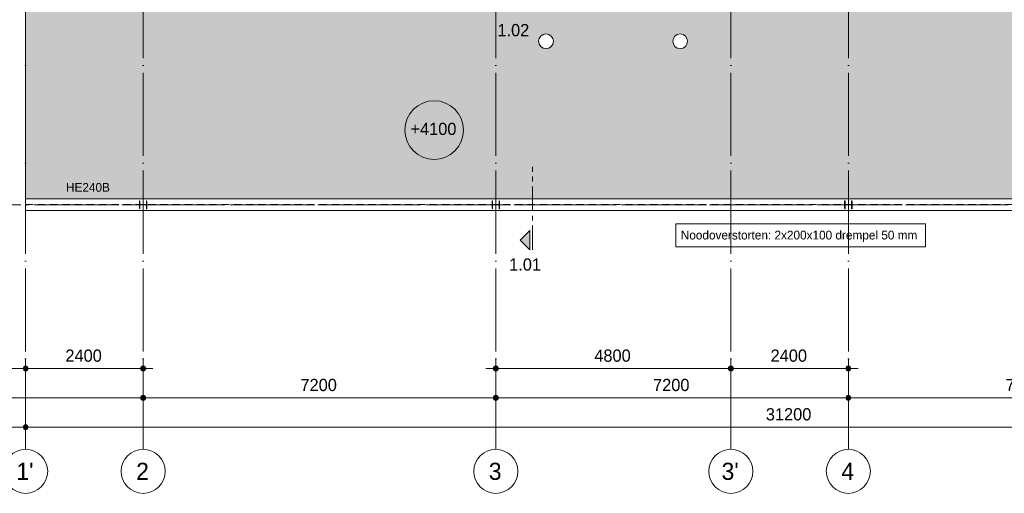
# Model space of a CAD drawing. Header units: millimetres. Extents: x -2900 to 56100, y -900 to 49332.
# Tile 2 of 15: x 9679 to 29785, y -900 to 8785. Entities that reach past the tile are written whole.
import ezdxf

# ---------------------------------------------------------------- set-up
doc = ezdxf.new("R2010")
doc.units = ezdxf.units.MM
for name, pattern in [('WSP_hartlijn', [800, 500, -100, 100, -100]), ('WSP_hhidden', [250, 150, -100]), ('WSP_stramienlijn', [2000, 1700, -150, 0, -150])]:
    doc.linetypes.add(name, pattern=pattern)
for name, color, linetype, lineweight in [('00_algemeen - hartlijn', 7, 'WSP_hartlijn', 13), ('00_dimensions', 8, 'Continuous', 13), ('00_maatvoering', 8, 'Continuous', 13), ('00_maatvoering-100', 8, 'Continuous', 13), ('00_text', 7, 'Continuous', 13), ('03_viewports - sections', 1, 'Continuous', 13), ('07_stramien', 4, 'Continuous', 13), ('23_vloeren', 2, 'Continuous', 18), ('23_vloeren - hatch', 1, 'Continuous', 18), ('28_hoofddraagconstructies - kolommen en liggers', 1, 'Continuous', 13), ('28_hoofddraagconstructies - kolommen en liggers - staal', 1, 'Continuous', 13), ('28_hoofddraagconstructies - tags', 7, 'Continuous', 18)]:
    doc.layers.add(name, color=color, linetype=linetype, lineweight=lineweight)
doc.styles.add('Revittext', font='txt', dxfattribs={"height": 180})
doc.styles.add('Revittext_1', font='txt', dxfattribs={"height": 350})
doc.styles.add('Revittext_2', font='txt', dxfattribs={"height": 250})
doc.dimstyles.new('WSP_25_-_transparant', dxfattribs={"dimscale": 304.8, "dimtxt": 252.223969, "dimasz": 1.312336, "dimexe": 0.656168, "dimexo": 0.0625, "dimgap": 0.213255, "dimtad": 1, "dimdec": 0, "dimzin": 0, "dimdsep": 46, "dimtxsty": 'Revittext_2', "dimblk1": 'DOTSMALL', "dimblk2": 'DOTSMALL', "dimsah": 1, "dimcen": 0.09, "dimdle": 0.656168, "dimazin": 0, "dimtfac": 1, "dimtdec": 4, "dimtix": 1, "dimtmove": 0, "dimatfit": 3, "dimfxl": 0.656168, "dimfxlon": 1, "dimtvp": 1, "dimtolj": 1, "dimtzin": 0, "dimarcsym": 2})

# ---------------------------------------------------------------- blocks, each defined once
blk = doc.blocks.new('28_WSP_SF_staal - HE v21-0 - HE240B-1321288-1e verd - plot - 100')
at = {"layer": '00_algemeen - hartlijn'}
blk.add_line((-15633.25, 0), (15633.25, 0), dxfattribs=at)
blk = doc.blocks.new('Grid - Stramienbol 9_0mm-3500-1e verd - plot - 100')
at = {"layer": '07_stramien'}
blk.add_circle((0, 0), 4.5, dxfattribs=at)
blk = doc.blocks.new('DIMBLOCK27-1e verd - plot - 100')
at = {"layer": '00_maatvoering-100'}
h = blk.add_hatch(color=256, dxfattribs=at)
edge = h.paths.add_edge_path()
edge.add_arc((5000, 1052), 50, 0, 360)
h = blk.add_hatch(color=256, dxfattribs=at)
edge = h.paths.add_edge_path()
edge.add_arc((12200, 1052), 50, 0, 360)
for p, q in [((5000, 1252), (5000, 852)), ((5000, 1052), (5000, 1252)), ((12200, 1252), (12200, 852)), ((12200, 1052), (12200, 1252)), ((4800, 1052), (12200, 1052))]:
    blk.add_line(p, q, dxfattribs=at)
for centre in [(5000, 1052), (12200, 1052)]:
    blk.add_circle(centre, 50, dxfattribs=at)
at = {"layer": '00_maatvoering-100', "color": 0, "insert": (8212, 1441), "char_height": 250, "width": 931.29, "attachment_point": 1, "line_spacing_factor": 0.931288, "style": 'Revittext_2'}
blk.add_mtext('7200', dxfattribs=at)
blk = doc.blocks.new('_DotSmall')
at = {"color": 0, "linetype": 'ByBlock', "const_width": 0.5}
blk.add_lwpolyline([(-0.0625, 0, 1), (0.0625, 0, 1)], format="xyb", close=True, dxfattribs=at)
blk = doc.blocks.new('DIMBLOCK28-1e verd - plot - 100')
at = {"layer": '00_maatvoering-100'}
h = blk.add_hatch(color=256, dxfattribs=at)
edge = h.paths.add_edge_path()
edge.add_arc((12200, 1052), 50, 0, 360)
h = blk.add_hatch(color=256, dxfattribs=at)
edge = h.paths.add_edge_path()
edge.add_arc((19400, 1052), 50, 0, 360)
for p, q in [((12200, 1252), (12200, 852)), ((12200, 1052), (12200, 1252)), ((19400, 1252), (19400, 852)), ((19400, 1052), (19400, 1252)), ((12200, 1052), (19400, 1052))]:
    blk.add_line(p, q, dxfattribs=at)
for centre in [(12200, 1052), (19400, 1052)]:
    blk.add_circle(centre, 50, dxfattribs=at)
at = {"layer": '00_maatvoering-100', "color": 0, "insert": (15412, 1441), "char_height": 250, "width": 931.29, "attachment_point": 1, "line_spacing_factor": 0.931288, "style": 'Revittext_2'}
blk.add_mtext('7200', dxfattribs=at)
blk = doc.blocks.new('DIMBLOCK29-1e verd - plot - 100')
at = {"layer": '00_maatvoering-100'}
h = blk.add_hatch(color=256, dxfattribs=at)
edge = h.paths.add_edge_path()
edge.add_arc((19400, 1052), 50, 0, 360)
h = blk.add_hatch(color=256, dxfattribs=at)
edge = h.paths.add_edge_path()
edge.add_arc((26600, 1052), 50, 0, 360)
for p, q in [((19400, 1252), (19400, 852)), ((19400, 1052), (19400, 1252)), ((26600, 1252), (26600, 852)), ((26600, 1052), (26600, 1252)), ((19400, 1052), (26600, 1052))]:
    blk.add_line(p, q, dxfattribs=at)
for centre in [(19400, 1052), (26600, 1052)]:
    blk.add_circle(centre, 50, dxfattribs=at)
at = {"layer": '00_maatvoering-100', "color": 0, "insert": (22612, 1441), "char_height": 250, "width": 931.29, "attachment_point": 1, "line_spacing_factor": 0.931288, "style": 'Revittext_2'}
blk.add_mtext('7200', dxfattribs=at)
blk = doc.blocks.new('DIMBLOCK30-1e verd - plot - 100')
at = {"layer": '00_maatvoering-100'}
h = blk.add_hatch(color=256, dxfattribs=at)
edge = h.paths.add_edge_path()
edge.add_arc((26600, 1052), 50, 0, 360)
h = blk.add_hatch(color=256, dxfattribs=at)
edge = h.paths.add_edge_path()
edge.add_arc((33800, 1052), 50, 0, 360)
for p, q in [((26600, 1252), (26600, 852)), ((26600, 1052), (26600, 1252)), ((33800, 1252), (33800, 852)), ((33800, 1052), (33800, 1252)), ((26600, 1052), (33800, 1052))]:
    blk.add_line(p, q, dxfattribs=at)
for centre in [(26600, 1052), (33800, 1052)]:
    blk.add_circle(centre, 50, dxfattribs=at)
at = {"layer": '00_maatvoering-100', "color": 0, "insert": (29812, 1441), "char_height": 250, "width": 931.29, "attachment_point": 1, "line_spacing_factor": 0.931288, "style": 'Revittext_2'}
blk.add_mtext('7200', dxfattribs=at)
blk = doc.blocks.new('DIMBLOCK34-1e verd - plot - 100')
at = {"layer": '00_maatvoering-100'}
h = blk.add_hatch(color=256, dxfattribs=at)
edge = h.paths.add_edge_path()
edge.add_arc((2600, 452), 50, 0, 360)
h = blk.add_hatch(color=256, dxfattribs=at)
edge = h.paths.add_edge_path()
edge.add_arc((9800, 452), 50, 0, 360)
for p, q in [((2600, 652), (2600, 252)), ((2600, 452), (2600, 652)), ((9800, 652), (9800, 252)), ((9800, 452), (9800, 652)), ((2400, 452), (9800, 452))]:
    blk.add_line(p, q, dxfattribs=at)
for centre in [(2600, 452), (9800, 452)]:
    blk.add_circle(centre, 50, dxfattribs=at)
at = {"layer": '00_maatvoering-100', "color": 0, "insert": (5812, 841), "char_height": 250, "width": 931.29, "attachment_point": 1, "line_spacing_factor": 0.931288, "style": 'Revittext_2'}
blk.add_mtext('7200', dxfattribs=at)
blk = doc.blocks.new('DIMBLOCK35-1e verd - plot - 100')
at = {"layer": '00_maatvoering-100'}
h = blk.add_hatch(color=256, dxfattribs=at)
edge = h.paths.add_edge_path()
edge.add_arc((9800, 452), 50, 0, 360)
h = blk.add_hatch(color=256, dxfattribs=at)
edge = h.paths.add_edge_path()
edge.add_arc((41000, 452), 50, 0, 360)
for p, q in [((9800, 652), (9800, 252)), ((9800, 452), (9800, 652)), ((41000, 652), (41000, 252)), ((41000, 452), (41000, 652)), ((9800, 452), (41000, 452))]:
    blk.add_line(p, q, dxfattribs=at)
for centre in [(9800, 452), (41000, 452)]:
    blk.add_circle(centre, 50, dxfattribs=at)
at = {"layer": '00_maatvoering-100', "color": 0, "insert": (24915, 841), "char_height": 250, "width": 1164.11, "attachment_point": 1, "line_spacing_factor": 0.931288, "style": 'Revittext_2'}
blk.add_mtext('31200', dxfattribs=at)
blk = doc.blocks.new('DIMBLOCK37-1e verd - plot - 100')
at = {"layer": '00_maatvoering-100'}
h = blk.add_hatch(color=256, dxfattribs=at)
edge = h.paths.add_edge_path()
edge.add_arc((5000, 1652), 50, 0, 360)
h = blk.add_hatch(color=256, dxfattribs=at)
edge = h.paths.add_edge_path()
edge.add_arc((9800, 1652), 50, 0, 360)
for p, q in [((5000, 1852), (5000, 1452)), ((5000, 1652), (5000, 1852)), ((9800, 1852), (9800, 1452)), ((9800, 1652), (9800, 1852)), ((4800, 1652), (9800, 1652))]:
    blk.add_line(p, q, dxfattribs=at)
for centre in [(5000, 1652), (9800, 1652)]:
    blk.add_circle(centre, 50, dxfattribs=at)
at = {"layer": '00_maatvoering-100', "color": 0, "insert": (7012, 2041), "char_height": 250, "width": 931.29, "attachment_point": 1, "line_spacing_factor": 0.931288, "style": 'Revittext_2'}
blk.add_mtext('4800', dxfattribs=at)
blk = doc.blocks.new('DIMBLOCK38-1e verd - plot - 100')
at = {"layer": '00_maatvoering-100'}
h = blk.add_hatch(color=256, dxfattribs=at)
edge = h.paths.add_edge_path()
edge.add_arc((9800, 1652), 50, 0, 360)
h = blk.add_hatch(color=256, dxfattribs=at)
edge = h.paths.add_edge_path()
edge.add_arc((12200, 1652), 50, 0, 360)
for p, q in [((9800, 1852), (9800, 1452)), ((9800, 1652), (9800, 1852)), ((12200, 1852), (12200, 1452)), ((12200, 1652), (12200, 1852)), ((9800, 1652), (12400, 1652))]:
    blk.add_line(p, q, dxfattribs=at)
for centre in [(9800, 1652), (12200, 1652)]:
    blk.add_circle(centre, 50, dxfattribs=at)
at = {"layer": '00_maatvoering-100', "color": 0, "insert": (10612, 2041), "char_height": 250, "width": 931.29, "attachment_point": 1, "line_spacing_factor": 0.931288, "style": 'Revittext_2'}
blk.add_mtext('2400', dxfattribs=at)
blk = doc.blocks.new('DIMBLOCK53-1e verd - plot - 100')
at = {"layer": '00_maatvoering-100'}
h = blk.add_hatch(color=256, dxfattribs=at)
edge = h.paths.add_edge_path()
edge.add_arc((19400, 1652), 50, 0, 360)
h = blk.add_hatch(color=256, dxfattribs=at)
edge = h.paths.add_edge_path()
edge.add_arc((24200, 1652), 50, 0, 360)
for p, q in [((19400, 1852), (19400, 1452)), ((19400, 1652), (19400, 1852)), ((24200, 1852), (24200, 1452)), ((24200, 1652), (24200, 1852)), ((19200, 1652), (24200, 1652))]:
    blk.add_line(p, q, dxfattribs=at)
for centre in [(19400, 1652), (24200, 1652)]:
    blk.add_circle(centre, 50, dxfattribs=at)
at = {"layer": '00_maatvoering-100', "color": 0, "insert": (21412, 2041), "char_height": 250, "width": 931.29, "attachment_point": 1, "line_spacing_factor": 0.931288, "style": 'Revittext_2'}
blk.add_mtext('4800', dxfattribs=at)
blk = doc.blocks.new('DIMBLOCK54-1e verd - plot - 100')
at = {"layer": '00_maatvoering-100'}
h = blk.add_hatch(color=256, dxfattribs=at)
edge = h.paths.add_edge_path()
edge.add_arc((24200, 1652), 50, 0, 360)
h = blk.add_hatch(color=256, dxfattribs=at)
edge = h.paths.add_edge_path()
edge.add_arc((26600, 1652), 50, 0, 360)
for p, q in [((24200, 1852), (24200, 1452)), ((24200, 1652), (24200, 1852)), ((26600, 1852), (26600, 1452)), ((26600, 1652), (26600, 1852)), ((24200, 1652), (26800, 1652))]:
    blk.add_line(p, q, dxfattribs=at)
for centre in [(24200, 1652), (26600, 1652)]:
    blk.add_circle(centre, 50, dxfattribs=at)
at = {"layer": '00_maatvoering-100', "color": 0, "insert": (25012, 2041), "char_height": 250, "width": 931.29, "attachment_point": 1, "line_spacing_factor": 0.931288, "style": 'Revittext_2'}
blk.add_mtext('2400', dxfattribs=at)
blk = doc.blocks.new('Detail View - Horizontaal links-29825-1e verd - plot - 100')
at = {"layer": '03_viewports - sections'}
blk.add_hatch(color=240, dxfattribs=at).paths.add_polyline_path([(4, 0.5), (0, 0.5), (2, 2.5)])
at = {"layer": '03_viewports - sections', "color": 240}
for p, q in [((2, 2.5), (0, 0.5)), ((4, 0.5), (2, 2.5)), ((0, 0.5), (4, 0.5))]:
    blk.add_line(p, q, dxfattribs=at)
blk = doc.blocks.new('Spot Elevations - Cirkel 2_5mm-73291-1e verd - plot - 100')
at = {"layer": '00_dimensions', "lineweight": 18}
blk.add_circle((0, 1.86), 6, dxfattribs=at)

msp = doc.modelspace()

# ---------------------------------------------------------------- hatches: boundary and pattern name
at = {"layer": '23_vloeren - hatch'}
h = msp.add_hatch(color=256, dxfattribs=at)
h.paths.add_polyline_path([(9800, 5120), (41000, 5120), (41000, 9650), (9800, 9650), (9800, 9165.6)])
h.paths.add_polyline_path([(23165.8, 8194.1), (23126.9, 8199.2), (23090.8, 8214.2), (23059.7, 8238), (23035.8, 8269.1), (23020.9, 8305.2), (23015.8, 8344.1), (23020.9, 8382.9), (23035.8, 8419.1), (23059.7, 8450.1), (23090.8, 8474), (23126.9, 8489), (23165.8, 8494.1), (23204.6, 8489), (23240.8, 8474), (23271.8, 8450.1), (23295.7, 8419.1), (23310.6, 8382.9), (23315.8, 8344.1), (23310.6, 8305.2), (23295.7, 8269.1), (23271.8, 8238), (23240.8, 8214.2), (23204.6, 8199.2)])
h.paths.add_polyline_path([(20425.8, 8194.1), (20386.9, 8199.2), (20350.8, 8214.2), (20319.7, 8238), (20295.8, 8269.1), (20280.9, 8305.2), (20275.8, 8344.1), (20280.9, 8382.9), (20295.8, 8419.1), (20319.7, 8450.1), (20350.8, 8474), (20386.9, 8489), (20425.8, 8494.1), (20464.6, 8489), (20500.8, 8474), (20531.8, 8450.1), (20555.7, 8419.1), (20570.6, 8382.9), (20575.8, 8344.1), (20570.6, 8305.2), (20555.7, 8269.1), (20531.8, 8238), (20500.8, 8214.2), (20464.6, 8199.2)])
h.paths.add_polyline_path([(40259.3, 9950), (41000, 9950), (41000, 14460), (9800, 14460), (9800, 9950), (39905, 9950)])
h.paths.add_polyline_path([(40967.7, 14740), (41000, 14740), (41000, 19260), (9950, 19260), (9950, 14740), (40613.5, 14740)])

# ---------------------------------------------------------------- linework, layer by layer
at = {"layer": '00_text', "color": 250, "lineweight": 18, "flags": 128}
msp.add_lwpolyline([(23078.5, 4608.8), (28173.5, 4608.8), (28173.5, 4137.8), (23078.5, 4137.8)], close=True, dxfattribs=at)
at = {"layer": '03_viewports - sections', "color": 20, "linetype": 'WSP_hartlijn', "lineweight": 18}
msp.add_line((20148.6, 4076.9), (20148.6, 5777.9), dxfattribs=at)
at = {"layer": '07_stramien', "linetype": 'WSP_stramienlijn'}
for p, q in [((12200, 0), (12200, 48432.3)), ((19400, 0), (19400, 48432.3)), ((24200, 0), (24200, 48432.3)), ((26600, 0), (26600, 48432.3)), ((9800, 0), (9800, 42040.5)), ((-2000, 5000), (55200, 5000))]:
    msp.add_line(p, q, dxfattribs=at)
at = {"layer": '23_vloeren'}
msp.add_line((9800, 9650), (9800, 5120), dxfattribs=at)
at = {"layer": '23_vloeren', "linetype": 'WSP_hhidden', "lineweight": 13}
msp.add_line((9800, 5005), (41000, 5005), dxfattribs=at)
at = {"layer": '23_vloeren'}
for centre, start, end in [((20425.8, 8344.1), 0, 180), ((23165.8, 8344.1), 0, 180), ((20425.8, 8344.1), 180, 360), ((23165.8, 8344.1), 180, 0)]:
    msp.add_arc(centre, 150, start, end, dxfattribs=at)
at = {"layer": '28_hoofddraagconstructies - kolommen en liggers', "linetype": 'WSP_hhidden'}
for p, q in [((12133, 5080), (12124, 5080)), ((12124, 5080), (12124, 4920)), ((12133, 5018), (12133, 5080)), ((12276, 5080), (12267, 5080)), ((12267, 5080), (12267, 5018)), ((12276, 4920), (12276, 5080)), ((19333, 5080), (19324, 5080)), ((19324, 5080), (19324, 4920)), ((19333, 5018), (19333, 5080)), ((19476, 5080), (19467, 5080)), ((19467, 5080), (19467, 5018)), ((19476, 4920), (19476, 5080)), ((26533, 5080), (26524, 5080)), ((26524, 5080), (26524, 4920)), ((26533, 5018), (26533, 5080)), ((26676, 5080), (26667, 5080)), ((26667, 5080), (26667, 5018)), ((26676, 4920), (26676, 5080)), ((12124, 4920), (12133, 4920)), ((12133, 4920), (12133, 4982)), ((12252, 5003), (12148, 5003)), ((12148, 4997), (12252, 4997)), ((12267, 4982), (12267, 4920)), ((12267, 4920), (12276, 4920)), ((19324, 4920), (19333, 4920)), ((19333, 4920), (19333, 4982)), ((19452, 5003), (19348, 5003)), ((19348, 4997), (19452, 4997)), ((19467, 4982), (19467, 4920)), ((19467, 4920), (19476, 4920)), ((26524, 4920), (26533, 4920)), ((26533, 4920), (26533, 4982)), ((26652, 5003), (26548, 5003)), ((26548, 4997), (26652, 4997)), ((26667, 4982), (26667, 4920)), ((26667, 4920), (26676, 4920))]:
    msp.add_line(p, q, dxfattribs=at)
for centre, start, end in [((12148, 5018), 180, 240), ((12148, 4982), 90, 180), ((12148, 5018), 240.59287, 270), ((12252, 5018), 270, 299.40713), ((12252, 4982), 0, 90), ((12252, 5018), 300, 0), ((19348, 5018), 180, 240), ((19348, 4982), 90, 180), ((19348, 5018), 240.59287, 270), ((19452, 5018), 270, 299.40713), ((19452, 4982), 0, 90), ((19452, 5018), 300, 0), ((26548, 5018), 180, 240), ((26548, 4982), 90, 180), ((26548, 5018), 240.59287, 270), ((26652, 5018), 270, 299.40713), ((26652, 4982), 0, 90), ((26652, 5018), 300, 0)]:
    msp.add_arc(centre, 15, start, end, dxfattribs=at)
at = {"layer": '28_hoofddraagconstructies - kolommen en liggers - staal'}
for p, q in [((9800, 4880), (9800, 5120)), ((9800, 5120), (41066.5, 5120)), ((41066.5, 4880), (9800, 4880))]:
    msp.add_line(p, q, dxfattribs=at)

# ---------------------------------------------------------------- block references
at = {"layer": '00_algemeen - hartlijn', "rotation": 180}
msp.add_blockref('28_WSP_SF_staal - HE v21-0 - HE240B-1321288-1e verd - plot - 100', (25433.3, 5000), dxfattribs=at)
at = {"layer": '00_dimensions', "lineweight": 18, "extrusion": (0, 0, -1), "xscale": 99.99999999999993, "yscale": 99.99999999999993, "zscale": 99.99999999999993}
msp.add_blockref('Spot Elevations - Cirkel 2_5mm-73291-1e verd - plot - 100', (-18142.5, 6341.7), dxfattribs=at)
at = {"layer": '03_viewports - sections', "color": 20, "lineweight": 18, "xscale": 99.99999999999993, "yscale": 99.99999999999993, "zscale": 99.99999999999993, "rotation": 90}
msp.add_blockref('Detail View - Horizontaal links-29825-1e verd - plot - 100', (20148.6, 4076.9), dxfattribs=at)
at = {"layer": '07_stramien', "xscale": 99.99999999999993, "yscale": 99.99999999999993, "zscale": 99.99999999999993}
for p in [(9800, -450), (12200, -450), (19400, -450), (24200, -450), (26600, -450)]:
    msp.add_blockref('Grid - Stramienbol 9_0mm-3500-1e verd - plot - 100', p, dxfattribs=at)

# ---------------------------------------------------------------- texts
at = {"layer": '00_dimensions', "insert": (17658.3, 6677.1), "char_height": 250, "width": 1162.2, "attachment_point": 1, "line_spacing_factor": 0.931288, "style": 'Revittext_2'}
msp.add_mtext('+4100', dxfattribs=at)
at = {"layer": '00_text', "lineweight": 18, "insert": (23178.5, 4470.5), "char_height": 180, "width": 5924.471, "attachment_point": 1, "style": 'Revittext'}
msp.add_mtext('Noodoverstorten: 2x200x100 drempel 50 mm', dxfattribs=at)
at = {"layer": '03_viewports - sections', "color": 20, "char_height": 250, "width": 817.721, "attachment_point": 1, "style": 'Revittext_2'}
for s, insert in [('1.02', (19433.8, 8696.8)), ('1.01', (19673.8, 3904.5))]:
    msp.add_mtext(s, dxfattribs=dict(at, insert=insert))
at = {"layer": '07_stramien', "char_height": 350, "attachment_point": 1, "style": 'Revittext_1'}
for s, insert, width in [("1'", (9611.4, -274.4), 448.945), ('2', (12057.4, -274.4), 336.709), ('3', (19257.4, -274.4), 336.709), ("3'", (24011.4, -274.4), 448.945), ('4', (26457.4, -274.4), 336.709)]:
    msp.add_mtext(s, dxfattribs=dict(at, insert=insert, width=width))
at = {"layer": '28_hoofddraagconstructies - tags', "lineweight": 13, "insert": (10624.5, 5446.1), "char_height": 180, "width": 1122.362, "attachment_point": 1, "style": 'Revittext'}
msp.add_mtext('HE240B', dxfattribs=at)

# ---------------------------------------------------------------- dimensions: what is measured, and where the dimension line sits
at = {"layer": '00_maatvoering'}
for base, p1, p2, override, picture, middle in [((9800, 1652.2), (5000, 1852.2), (9800, 1852.2), {"dimpost": '<>', "dimfxl": 4800}, 'DIMBLOCK37-1e verd - plot - 100', (7400, 1844.9)), ((12200, 1652.2), (9800, 1852.2), (12200, 1852.2), {"dimpost": '<>', "dimfxl": 2400}, 'DIMBLOCK38-1e verd - plot - 100', (11000, 1844.9)), ((24200, 1652.2), (19400, 1852.2), (24200, 1852.2), {"dimpost": '<>', "dimfxl": 4800}, 'DIMBLOCK53-1e verd - plot - 100', (21800, 1844.9)), ((26600, 1652.2), (24200, 1852.2), (26600, 1852.2), {"dimpost": '<>', "dimfxl": 2400}, 'DIMBLOCK54-1e verd - plot - 100', (25400, 1844.9)), ((12200, 1052.2), (5000, 1252.2), (12200, 1252.2), {"dimpost": '<>', "dimfxl": 7200}, 'DIMBLOCK27-1e verd - plot - 100', (8600, 1244.9)), ((19400, 1052.2), (12200, 1252.2), (19400, 1252.2), {"dimpost": '<>', "dimfxl": 7200}, 'DIMBLOCK28-1e verd - plot - 100', (15800, 1244.9)), ((26600, 1052.2), (19400, 1252.2), (26600, 1252.2), {"dimpost": '<>', "dimfxl": 7200}, 'DIMBLOCK29-1e verd - plot - 100', (23000, 1244.9)), ((33800, 1052.2), (26600, 1252.2), (33800, 1252.2), {"dimpost": '<>', "dimfxl": 7200}, 'DIMBLOCK30-1e verd - plot - 100', (30200, 1244.9)), ((9800, 452.2), (2600, 652.2), (9800, 652.2), {"dimpost": '<>', "dimfxl": 7200}, 'DIMBLOCK34-1e verd - plot - 100', (6200, 644.9)), ((41000, 452.2), (9800, 652.2), (41000, 652.2), {"dimpost": '<>', "dimfxl": 31200}, 'DIMBLOCK35-1e verd - plot - 100', (25400, 644.9))]:
    dim = msp.add_linear_dim(base=base, p1=p1, p2=p2, dimstyle='WSP_25_-_transparant', override=override, dxfattribs=at)
    dim.commit()
    dim.dimension.update_dxf_attribs({"geometry": picture, "text_midpoint": middle})

doc.saveas('drawing.dxf')
